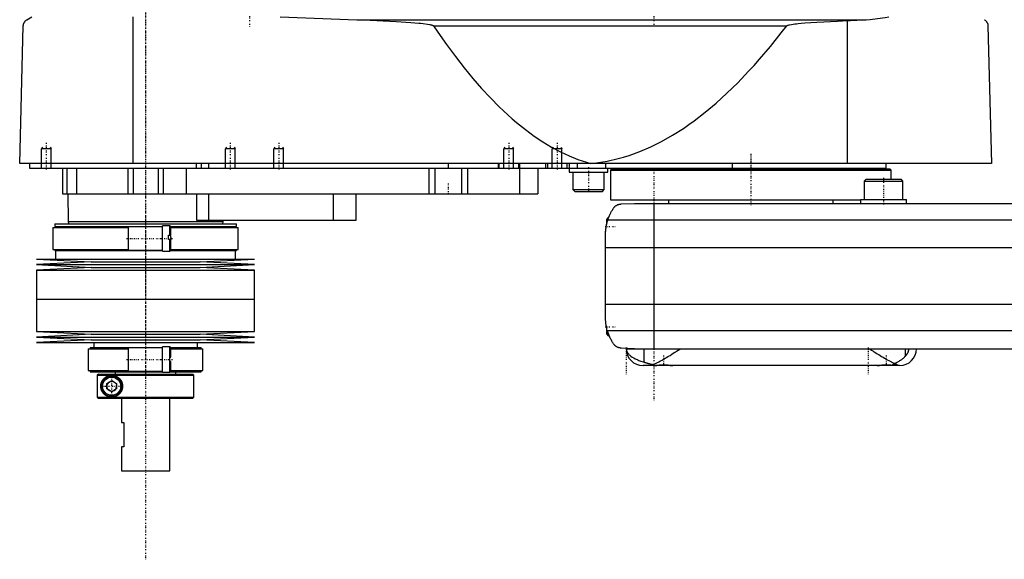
# Model space of a CAD drawing. Extents: x -502 to 174, y -147 to 655.
# Tile 1 of 4: x -502 to -95, y -147 to 76. Entities that reach past the tile are written whole.
import ezdxf

# ---------------------------------------------------------------- set-up
doc = ezdxf.new("R2010")
doc.units = 0
doc.linetypes.add('CENTER', pattern=[1.5, 0.45, -0.5, 0.05, -0.5])
for name, color, linetype in [('AM_0', 7, 'CONTINUOUS'), ('AM_10', 7, 'CONTINUOUS'), ('AM_7', 7, 'CENTER')]:
    doc.layers.add(name, color=color, linetype=linetype)

msp = doc.modelspace()

# ---------------------------------------------------------------- linework, layer by layer
at = {"layer": 'AM_0', "color": 7, "linetype": 'CONTINUOUS'}
for p, q in [((-502, 16.5), (-500.5, 73.35)), ((-499, 75.85), (-497, 77.05)), ((-455.15, 16.5), (-455.15, 77.05)), ((-394.4, 77.05), (-362.76, 75.85)), ((-362.76, 75.85), (-152.3, 75.85)), ((-331.04, 73.35), (-185.14, 73.35)), ((-160, 16.5), (-160, 75.49)), ((-102, 73.35), (-100.5, 16.5)), ((-100.5, 16.5), (-502, 16.5)), ((-498, 16.5), (-498, 14.5)), ((-429.15, 16.5), (-429.15, 14.5)), ((-427, 16.5), (-427, 14.5)), ((-424, 16.5), (-424, 14.5)), ((-325, 16.5), (-325, 14.5)), ((-304.35, 16.5), (-304.35, 14.5)), ((-304, 16.5), (-304, 14.5)), ((-296, 16.5), (-296, 14.5)), ((-295.5, 16.5), (-295.5, 14.5)), ((-284.75, 16.5), (-284.75, 14.5)), ((-284, 16.5), (-284, 14.5)), ((-276, 16.5), (-276, 14.5)), ((-275, 16.5), (-275, 12.9)), ((-271.73, 16.5), (-271.73, 14.5)), ((-260.01, 16.5), (-260.01, 14.5)), ((-207.66, 16.5), (-207.66, 14.5)), ((-144, 14.5), (-144, 16.5)), ((-498, 14.5), (-144, 14.5)), ((-489, 14.5), (-489.01, 14.51)), ((-484.3, 14.5), (-484.3, 4)), ((-482.5, 14.5), (-482.5, 4)), ((-478.5, 14.5), (-478.5, 4)), ((-457.3, 14.5), (-457.3, 4)), ((-455.19, 14.5), (-455.19, 4)), ((-444.81, 14.5), (-444.81, 4)), ((-442.7, 14.5), (-442.7, 4)), ((-433.21, 14.5), (-433.21, 4)), ((-333, 14.5), (-333, 4)), ((-330.52, 14.5), (-330.52, 4)), ((-319.48, 14.5), (-319.48, 4)), ((-317, 14.5), (-317, 4)), ((-295.51, 14.5), (-295.51, 4)), ((-288, 14.5), (-288, 4)), ((-275, 12.9), (-259, 12.9)), ((-273.5, 12.9), (-273.5, 5.7)), ((-260.5, 5.7), (-260.5, 12.9)), ((-259, 12.9), (-259, 14.5)), ((-257.5, 14.2), (-258, 13.7)), ((-258, 13.7), (-258, 1.5)), ((-258, 13.7), (-142, 13.7)), ((-257.5, 14.2), (-142.5, 14.2)), ((-234.25, 14.5), (-234.25, 14.2)), ((-165.75, 14.2), (-165.75, 14.5)), ((-142, 13.7), (-142.5, 14.2)), ((-142, 10), (-142, 13.7)), ((-152.32, 10), (-153.12, 9.2)), ((-153.12, 9.2), (-153.12, 1.6)), ((-153.12, 9.2), (-137.12, 9.2)), ((-152.32, 10), (-137.92, 10)), ((-137.12, 9.2), (-137.92, 10)), ((-137.12, 1.6), (-137.12, 9.2)), ((-273.5, 5.7), (-272.7, 4.9)), ((-273.5, 5.7), (-260.5, 5.7)), ((-272.7, 4.9), (-261.3, 4.9)), ((-261.3, 4.9), (-260.5, 5.7)), ((-484.3, 4), (-288, 4)), ((-482.18, 4), (-482, -7.5)), ((-429, 4), (-429, -7)), ((-424, 4), (-424, -7)), ((-372.56, 4), (-372.56, -7)), ((-363, -7), (-363, 4)), ((-258, 1.5), (-154.62, 1.5)), ((-253.58, -0.25), (-248, 0)), ((-248, 0), (58, 0)), ((-234, 1.5), (-234, 0)), ((-166, 0), (-166, 1.5)), ((-154.62, 1.6), (-154.62, 0)), ((-154.62, 1.6), (-135.62, 1.6)), ((-135.62, 0), (-135.62, 1.6)), ((-240, 0), (-240, -60)), ((-482, -7.5), (-481.9, -8.5)), ((-482, -7.5), (-418, -7.5)), ((-429, -7), (-363, -7)), ((-418.1, -8.5), (-418, -7.5)), ((-418, -7.5), (-417.99, -7)), ((-259, -6), (-259.5, -6.5)), ((-259.5, -8.59), (-259.5, -6.5)), ((-259.01, -6.81), (69.01, -6.81)), ((-258.72, -6), (-259, -6)), ((-259, -6.79), (-259, -6)), ((-488.32, -10), (-488.32, -19)), ((-488.32, -10), (-457, -10)), ((-487.52, -8.5), (-487.52, -9.5)), ((-487.52, -8.5), (-412.48, -8.5)), ((-487.52, -9.5), (-443, -9.5)), ((-487.18, -9.5), (-487.18, -10)), ((-443, -9.65), (-457, -9.65)), ((-457, -19.35), (-457, -9.65)), ((-440, -9.25), (-443, -9.25)), ((-443, -19.75), (-443, -9.25)), ((-440, -13.1), (-440, -9.25)), ((-439.56, -9.5), (-412.48, -9.5)), ((-439.5, -13.1), (-439.5, -9.75)), ((-439.5, -10), (-411.68, -10)), ((-412.82, -10), (-412.82, -9.5)), ((-412.48, -9.5), (-412.48, -8.5)), ((-411.68, -19), (-411.68, -10)), ((-440.5, -13.1), (-439.5, -13.1)), ((-440.5, -14.9), (-440.5, -13.1)), ((-440.5, -13.16), (-440, -13.16)), ((-439.5, -14.9), (-440.5, -14.9)), ((-440, -19.75), (-440, -14.9)), ((-439.5, -19.25), (-439.5, -14.9)), ((-260, -46.97), (-260, -13.03)), ((-488.32, -19), (-457, -19)), ((-487.52, -19), (-487.52, -19.5)), ((-487.52, -19.5), (-443, -19.5)), ((-487.18, -19.5), (-487.18, -23)), ((-457, -19.35), (-443, -19.35)), ((-443, -19.75), (-440, -19.75)), ((-439.56, -19.5), (-412.48, -19.5)), ((-439.5, -19), (-411.68, -19)), ((-412.82, -23), (-412.82, -19.5)), ((-412.48, -19.5), (-412.48, -19)), ((-260, -18.16), (70, -18.16)), ((-495, -23), (-472.5, -24.15)), ((-495, -23), (-405, -23)), ((-472.5, -24.15), (-495, -25.3)), ((-472.5, -24.15), (-427.5, -24.15)), ((-427.5, -24.15), (-405, -23)), ((-405, -25.3), (-427.5, -24.15)), ((-495, -25.3), (-472.5, -26.45)), ((-495, -25.3), (-405, -25.3)), ((-472.5, -26.45), (-495, -27.6)), ((-495, -27.6), (-495, -39.5)), ((-495, -27.6), (-405, -27.6)), ((-472.5, -26.45), (-427.5, -26.45)), ((-427.5, -26.45), (-405, -25.3)), ((-405, -27.6), (-427.5, -26.45)), ((-405, -39.5), (-405, -27.6)), ((-495, -39.5), (-405, -39.5)), ((-495, -39.5), (-495, -52.9)), ((-495, -39.5), (-405, -39.5)), ((-405, -52.9), (-405, -39.5)), ((-260, -41.62), (70, -41.62)), ((-259.5, -54), (-259.5, -51.41)), ((-259.24, -52.43), (69.24, -52.43)), ((-495, -52.9), (-472.5, -54.05)), ((-495, -52.9), (-405, -52.9)), ((-472.5, -54.05), (-495, -55.2)), ((-495, -55.2), (-472.5, -56.35)), ((-495, -55.2), (-405, -55.2)), ((-472.5, -56.35), (-495, -57.5)), ((-472.5, -54.05), (-427.5, -54.05)), ((-472.5, -56.35), (-427.5, -56.35)), ((-427.5, -54.05), (-405, -52.9)), ((-405, -55.2), (-427.5, -54.05)), ((-427.5, -56.35), (-405, -55.2)), ((-405, -57.5), (-427.5, -56.35)), ((-259.5, -54), (-259, -54.5)), ((-259, -54.5), (-259, -53.21)), ((-259, -54.5), (-258.53, -54.5)), ((-495, -57.5), (-405, -57.5)), ((-473.7, -60), (-473.7, -69)), ((-473.7, -60), (-457, -60)), ((-472.9, -59.5), (-472.9, -60)), ((-472.9, -59.5), (-443, -59.5)), ((-471.4, -57.5), (-471.4, -59.5)), ((-443, -59.6), (-457, -59.6)), ((-457, -69.3), (-457, -59.6)), ((-440, -59.2), (-443, -59.2)), ((-443, -69.7), (-443, -59.2)), ((-440, -69.7), (-440, -59.2)), ((-439.54, -59.5), (-427.1, -59.5)), ((-439.5, -63.55), (-439.5, -59.7)), ((-439.5, -60), (-426.3, -60)), ((-428.6, -59.5), (-428.6, -57.5)), ((-427.1, -60), (-427.1, -59.5)), ((-426.3, -69), (-426.3, -60)), ((-248, -60), (-253.58, -59.75)), ((-251.5, -60), (58, -60)), ((-243.98, -65.57), (-243.98, -60)), ((-136.02, -63.01), (-136.02, -60)), ((-440, -63.55), (-439.5, -63.55)), ((-473.7, -69), (-457, -69)), ((-472.9, -69), (-472.9, -69.5)), ((-439.5, -65.35), (-440, -65.35)), ((-439.5, -69.2), (-439.5, -65.35)), ((-439.5, -69), (-426.3, -69)), ((-427.1, -69.5), (-427.1, -69)), ((-147.6, -67), (-244.5, -67)), ((-239.66, -66.94), (-239.6, -67)), ((-232.4, -67), (-232.39, -66.99)), ((-147.61, -66.99), (-147.6, -67)), ((-138.5, -67), (-147.6, -67)), ((-141.02, -66.6), (-140, -66.6)), ((-140.4, -67), (-140, -66.6)), ((-140, -66.6), (-140, -66.38)), ((-472.9, -69.5), (-442.99, -69.5)), ((-469.49, -70.5), (-469.99, -71)), ((-469.99, -71), (-430, -71)), ((-469.99, -71), (-469.99, -80)), ((-469.49, -70.5), (-430.5, -70.5)), ((-466, -74.35), (-464, -73.19)), ((-464, -73.19), (-462, -74.35)), ((-462.5, -69.5), (-462.5, -70.5)), ((-457, -69.3), (-443, -69.3)), ((-443, -69.7), (-440, -69.7)), ((-439.6, -69.5), (-427.1, -69.5)), ((-437.5, -70.5), (-437.5, -69.5)), ((-430, -71), (-430.5, -70.5)), ((-430, -80), (-430, -71)), ((-466, -76.65), (-466, -74.35)), ((-464, -77.81), (-466, -76.65)), ((-462, -76.65), (-464, -77.81)), ((-462, -74.35), (-462, -76.65)), ((-469.99, -80), (-430, -80)), ((-469.99, -80), (-469.49, -80.5)), ((-469.49, -80.5), (-430.5, -80.5)), ((-460, -80.5), (-460, -90.5)), ((-440, -110.5), (-440, -80.5)), ((-430.5, -80.5), (-430, -80)), ((-460, -90.5), (-459, -90.5)), ((-459, -90.5), (-459, -100.5)), ((-460, -100.5), (-460, -110.5)), ((-459, -100.5), (-460, -100.5)), ((-460, -110.5), (-440, -110.5))]:
    msp.add_line(p, q, dxfattribs=at)
for points in [[(-500.5, 73.35, 0), (-500.5, 73.35, 0), (-500.5, 73.36, 0), (-500.5, 73.37, 0), (-500.5, 73.38, 0), (-500.5, 73.38, 0), (-500.5, 73.39, 0), (-500.5, 73.4, 0), (-500.5, 73.43, 0), (-500.49, 73.48, 0), (-500.49, 73.51, 0), (-500.49, 73.53, 0), (-500.48, 73.58, 0), (-500.48, 73.63, 0), (-500.47, 73.68, 0), (-500.46, 73.73, 0), (-500.46, 73.78, 0), (-500.45, 73.8, 0), (-500.45, 73.82, 0), (-500.44, 73.86, 0), (-500.43, 73.9, 0), (-500.42, 73.94, 0), (-500.41, 73.98, 0), (-500.4, 74.02, 0), (-500.4, 74.04, 0), (-500.39, 74.05, 0), (-500.38, 74.09, 0), (-500.37, 74.12, 0), (-500.37, 74.14, 0), (-500.36, 74.16, 0), (-500.35, 74.19, 0), (-500.34, 74.22, 0), (-500.33, 74.24, 0), (-500.33, 74.26, 0), (-500.32, 74.29, 0), (-500.3, 74.32, 0), (-500.26, 74.43, 0), (-500.18, 74.59, 0), (-500.1, 74.75, 0), (-500.02, 74.88, 0), (-499.94, 75, 0), (-499.9, 75.06, 0), (-499.86, 75.11, 0), (-499.77, 75.22, 0), (-499.67, 75.32, 0), (-499.58, 75.41, 0), (-499.48, 75.51, 0), (-499.38, 75.59, 0), (-499.33, 75.63, 0), (-499.27, 75.67, 0), (-499.17, 75.75, 0), (-499.06, 75.82, 0), (-499, 75.85, 0)], [(-362.76, 75.85, 0), (-357.28, 75.66, 0), (-346.52, 75.14, 0), (-340.47, 74.74, 0), (-338.78, 74.6, 0), (-337.11, 74.45, 0), (-336.23, 74.36, 0), (-335.34, 74.26, 0), (-333.54, 74.02, 0), (-332.52, 73.85, 0), (-332.24, 73.79, 0), (-331.96, 73.73, 0), (-331.83, 73.69, 0), (-331.69, 73.65, 0), (-331.54, 73.61, 0), (-331.49, 73.59, 0), (-331.44, 73.57, 0), (-331.42, 73.57, 0), (-331.4, 73.56, 0), (-331.35, 73.54, 0), (-331.3, 73.52, 0), (-331.26, 73.5, 0), (-331.22, 73.48, 0), (-331.17, 73.45, 0), (-331.15, 73.44, 0), (-331.13, 73.43, 0), (-331.11, 73.41, 0), (-331.1, 73.41, 0), (-331.1, 73.4, 0), (-331.09, 73.4, 0), (-331.09, 73.4, 0), (-331.09, 73.39, 0), (-331.08, 73.39, 0), (-331.07, 73.38, 0), (-331.07, 73.38, 0), (-331.06, 73.37, 0), (-331.06, 73.37, 0), (-331.06, 73.37, 0), (-331.05, 73.36, 0), (-331.05, 73.35, 0), (-331.04, 73.35, 0)], [(-331.04, 73.35, 0), (-329.24, 70.69, 0), (-325.62, 65.55, 0), (-322.01, 60.66, 0), (-320.21, 58.31, 0), (-318.4, 56.02, 0), (-314.79, 51.62, 0), (-311.17, 47.47, 0), (-307.56, 43.57, 0), (-303.95, 39.92, 0), (-300.33, 36.51, 0), (-298.53, 34.9, 0), (-296.72, 33.35, 0), (-293.11, 30.44, 0), (-289.49, 27.78, 0), (-285.88, 25.36, 0), (-282.26, 23.19, 0), (-278.65, 21.27, 0), (-276.84, 20.41, 0), (-275.04, 19.6, 0), (-271.42, 18.17, 0), (-267.81, 17, 0), (-266, 16.5, 0)], [(-266, 16.5, 0), (-263.75, 16.74, 0), (-259.26, 17.45, 0), (-254.77, 18.47, 0), (-252.52, 19.09, 0), (-250.27, 19.79, 0), (-245.78, 21.42, 0), (-241.29, 23.35, 0), (-236.8, 25.59, 0), (-232.3, 28.14, 0), (-227.81, 30.99, 0), (-225.56, 32.53, 0), (-223.32, 34.15, 0), (-218.83, 37.61, 0), (-214.33, 41.38, 0), (-209.84, 45.46, 0), (-205.35, 49.84, 0), (-200.86, 54.53, 0), (-198.61, 56.99, 0), (-196.37, 59.53, 0), (-191.88, 64.83, 0), (-187.39, 70.43, 0), (-185.14, 73.35, 0)], [(-185.14, 73.35, 0), (-185.14, 73.35, 0), (-185.13, 73.36, 0), (-185.13, 73.36, 0), (-185.13, 73.36, 0), (-185.12, 73.37, 0), (-185.12, 73.37, 0), (-185.12, 73.37, 0), (-185.11, 73.38, 0), (-185.11, 73.38, 0), (-185.1, 73.39, 0), (-185.1, 73.39, 0), (-185.09, 73.39, 0), (-185.09, 73.39, 0), (-185.08, 73.4, 0), (-185.07, 73.41, 0), (-185.05, 73.42, 0), (-185.03, 73.43, 0), (-185, 73.45, 0), (-184.96, 73.47, 0), (-184.93, 73.48, 0), (-184.9, 73.5, 0), (-184.86, 73.51, 0), (-184.84, 73.52, 0), (-184.83, 73.52, 0), (-184.79, 73.54, 0), (-184.76, 73.55, 0), (-184.63, 73.59, 0), (-184.52, 73.62, 0), (-184.41, 73.65, 0), (-184.18, 73.71, 0), (-183.95, 73.76, 0), (-183.13, 73.91, 0), (-181.81, 74.09, 0), (-181.15, 74.17, 0), (-180.47, 74.24, 0), (-179.1, 74.38, 0), (-177.71, 74.5, 0), (-172.73, 74.85, 0), (-164.12, 75.31, 0), (-160, 75.49, 0)], [(-160, 75.49, 0), (-158.77, 75.5, 0), (-156.22, 75.59, 0), (-153.62, 75.75, 0), (-152.3, 75.85, 0)], [(-152.3, 75.85, 0), (-150.72, 75.99, 0), (-147.58, 76.34, 0), (-144.47, 76.79, 0), (-142.93, 77.05, 0)], [(-103.5, 75.85, 0), (-103.44, 75.82, 0), (-103.33, 75.75, 0), (-103.23, 75.67, 0), (-103.18, 75.63, 0), (-103.12, 75.59, 0), (-103.02, 75.51, 0), (-102.93, 75.42, 0), (-102.83, 75.32, 0), (-102.74, 75.22, 0), (-102.65, 75.12, 0), (-102.61, 75.06, 0), (-102.57, 75.01, 0), (-102.48, 74.89, 0), (-102.4, 74.76, 0), (-102.32, 74.61, 0), (-102.25, 74.44, 0), (-102.2, 74.34, 0), (-102.19, 74.31, 0), (-102.18, 74.27, 0), (-102.17, 74.26, 0), (-102.17, 74.24, 0), (-102.16, 74.21, 0), (-102.14, 74.17, 0), (-102.14, 74.16, 0), (-102.13, 74.14, 0), (-102.12, 74.11, 0), (-102.11, 74.07, 0), (-102.11, 74.05, 0), (-102.1, 74.03, 0), (-102.09, 74, 0), (-102.08, 73.96, 0), (-102.07, 73.92, 0), (-102.06, 73.88, 0), (-102.06, 73.84, 0), (-102.05, 73.81, 0), (-102.05, 73.79, 0), (-102.04, 73.74, 0), (-102.03, 73.7, 0), (-102.02, 73.65, 0), (-102.02, 73.59, 0), (-102.01, 73.54, 0), (-102.01, 73.52, 0), (-102.01, 73.51, 0), (-102.01, 73.5, 0), (-102.01, 73.49, 0), (-102.01, 73.49, 0), (-102.01, 73.48, 0), (-102.01, 73.47, 0), (-102.01, 73.47, 0), (-102.01, 73.46, 0), (-102, 73.45, 0), (-102, 73.44, 0), (-102, 73.43, 0), (-102, 73.43, 0), (-102, 73.42, 0), (-102, 73.41, 0), (-102, 73.4, 0), (-102, 73.39, 0), (-102, 73.38, 0), (-102, 73.38, 0), (-102, 73.37, 0), (-102, 73.36, 0), (-102, 73.35, 0), (-102, 73.35, 0)], [(-259.01, -6.81, 0), (-258.95, -6.65, 0), (-258.84, -6.32, 0), (-258.72, -5.99, 0), (-258.66, -5.83, 0), (-258.59, -5.66, 0), (-258.46, -5.34, 0), (-258.33, -5.03, 0), (-258.19, -4.72, 0), (-258.05, -4.42, 0), (-257.91, -4.12, 0), (-257.83, -3.97, 0), (-257.76, -3.83, 0), (-257.61, -3.55, 0), (-257.46, -3.27, 0), (-257.3, -3, 0), (-257.15, -2.74, 0), (-257, -2.49, 0), (-256.92, -2.37, 0), (-256.85, -2.25, 0), (-256.7, -2.02, 0), (-256.55, -1.8, 0), (-256.48, -1.69, 0)], [(-256.48, -1.69, 0), (-256.4, -1.61, 0), (-256.26, -1.45, 0), (-256.11, -1.31, 0), (-256.03, -1.24, 0), (-255.95, -1.17, 0), (-255.8, -1.05, 0), (-255.64, -0.94, 0), (-255.49, -0.84, 0), (-255.33, -0.75, 0), (-255.18, -0.67, 0), (-255.1, -0.63, 0), (-255.02, -0.59, 0), (-254.87, -0.53, 0), (-254.72, -0.48, 0), (-254.57, -0.42, 0), (-254.47, -0.4, 0), (-254.44, -0.39, 0), (-254.42, -0.38, 0), (-254.4, -0.38, 0), (-254.39, -0.37, 0), (-254.36, -0.37, 0), (-254.33, -0.36, 0), (-254.3, -0.35, 0), (-254.28, -0.35, 0), (-254.25, -0.34, 0), (-254.23, -0.34, 0), (-254.22, -0.33, 0), (-254.19, -0.33, 0), (-254.16, -0.32, 0), (-254.14, -0.32, 0), (-254.13, -0.32, 0), (-254.1, -0.31, 0), (-254.07, -0.31, 0), (-254.05, -0.3, 0), (-254.04, -0.3, 0), (-254.01, -0.3, 0), (-253.98, -0.29, 0), (-253.95, -0.29, 0), (-253.92, -0.28, 0), (-253.88, -0.28, 0), (-253.87, -0.28, 0), (-253.85, -0.28, 0), (-253.82, -0.27, 0), (-253.79, -0.27, 0), (-253.76, -0.27, 0), (-253.73, -0.26, 0), (-253.69, -0.26, 0), (-253.68, -0.26, 0), (-253.66, -0.26, 0), (-253.63, -0.26, 0), (-253.6, -0.25, 0), (-253.58, -0.25, 0)], [(-260, -13.03, 0), (-260, -12.86, 0), (-259.99, -12.52, 0), (-259.98, -12.18, 0), (-259.97, -12.01, 0), (-259.96, -11.84, 0), (-259.94, -11.5, 0), (-259.91, -11.15, 0), (-259.88, -10.81, 0), (-259.83, -10.46, 0), (-259.79, -10.12, 0), (-259.76, -9.94, 0), (-259.73, -9.77, 0), (-259.67, -9.42, 0), (-259.6, -9.07, 0), (-259.53, -8.72, 0), (-259.45, -8.37, 0), (-259.36, -8.03, 0), (-259.32, -7.85, 0), (-259.27, -7.68, 0), (-259.17, -7.33, 0), (-259.06, -6.99, 0), (-259.01, -6.81, 0)], [(-258.72, -6, 0), (-258.7, -5.95, 0), (-258.66, -5.85, 0), (-258.63, -5.75, 0), (-258.61, -5.71, 0), (-258.59, -5.66, 0), (-258.56, -5.58, 0), (-258.53, -5.49, 0), (-258.49, -5.42, 0), (-258.47, -5.35, 0), (-258.44, -5.29, 0), (-258.43, -5.26, 0), (-258.42, -5.23, 0), (-258.39, -5.18, 0), (-258.37, -5.13, 0), (-258.36, -5.09, 0), (-258.34, -5.06, 0), (-258.33, -5.04, 0), (-258.33, -5.03, 0), (-258.32, -5.02, 0), (-258.32, -5.01, 0), (-258.32, -5, 0), (-258.32, -5, 0)], [(-260, -13.03, 0), (-260, -12.94, 0), (-260, -12.76, 0), (-259.99, -12.57, 0), (-259.99, -12.47, 0), (-259.99, -12.36, 0), (-259.98, -12.14, 0), (-259.97, -11.91, 0), (-259.95, -11.67, 0), (-259.93, -11.42, 0), (-259.91, -11.15, 0), (-259.9, -11.02, 0), (-259.88, -10.89, 0), (-259.85, -10.62, 0), (-259.82, -10.34, 0), (-259.78, -10.07, 0), (-259.74, -9.8, 0), (-259.69, -9.53, 0), (-259.67, -9.4, 0), (-259.64, -9.26, 0), (-259.59, -8.99, 0), (-259.53, -8.72, 0), (-259.5, -8.59, 0)], [(-440, -13.16, 0), (-440, -13.16, 0), (-440, -13.16, 0), (-439.99, -13.16, 0), (-439.99, -13.16, 0), (-439.99, -13.16, 0), (-439.99, -13.16, 0), (-439.98, -13.16, 0), (-439.98, -13.16, 0), (-439.98, -13.16, 0), (-439.98, -13.16, 0), (-439.97, -13.16, 0), (-439.97, -13.16, 0), (-439.97, -13.16, 0), (-439.97, -13.16, 0), (-439.96, -13.16, 0), (-439.96, -13.16, 0), (-439.96, -13.16, 0), (-439.96, -13.16, 0), (-439.96, -13.16, 0), (-439.95, -13.16, 0), (-439.95, -13.17, 0), (-439.95, -13.17, 0), (-439.95, -13.17, 0), (-439.95, -13.17, 0), (-439.94, -13.17, 0), (-439.94, -13.17, 0), (-439.94, -13.17, 0), (-439.94, -13.17, 0), (-439.93, -13.17, 0), (-439.93, -13.17, 0), (-439.93, -13.18, 0), (-439.93, -13.18, 0), (-439.93, -13.18, 0), (-439.93, -13.18, 0), (-439.92, -13.18, 0), (-439.92, -13.18, 0), (-439.92, -13.18, 0), (-439.92, -13.18, 0), (-439.91, -13.19, 0), (-439.91, -13.19, 0), (-439.91, -13.19, 0), (-439.91, -13.19, 0), (-439.91, -13.19, 0), (-439.9, -13.19, 0), (-439.9, -13.19, 0), (-439.9, -13.2, 0), (-439.9, -13.2, 0), (-439.9, -13.2, 0), (-439.9, -13.2, 0), (-439.89, -13.2, 0), (-439.89, -13.21, 0), (-439.87, -13.22, 0), (-439.87, -13.23, 0), (-439.86, -13.23, 0), (-439.85, -13.25, 0), (-439.84, -13.26, 0), (-439.83, -13.28, 0), (-439.82, -13.29, 0), (-439.81, -13.3, 0), (-439.81, -13.31, 0), (-439.8, -13.32, 0), (-439.8, -13.34, 0), (-439.79, -13.35, 0), (-439.78, -13.36, 0), (-439.78, -13.37, 0), (-439.77, -13.38, 0), (-439.77, -13.4, 0), (-439.76, -13.41, 0), (-439.76, -13.42, 0), (-439.76, -13.43, 0), (-439.75, -13.45, 0), (-439.73, -13.5, 0), (-439.71, -13.6, 0), (-439.68, -13.7, 0), (-439.67, -13.81, 0), (-439.65, -13.91, 0), (-439.65, -13.97, 0), (-439.64, -14.02, 0), (-439.63, -14.13, 0), (-439.63, -14.23, 0), (-439.62, -14.34, 0), (-439.62, -14.44, 0), (-439.62, -14.54, 0), (-439.62, -14.59, 0), (-439.62, -14.64, 0), (-439.63, -14.74, 0), (-439.63, -14.85, 0), (-439.63, -14.9, 0)], [(-259.5, -51.41, 0), (-259.53, -51.27, 0), (-259.59, -50.98, 0), (-259.65, -50.69, 0), (-259.68, -50.54, 0), (-259.7, -50.4, 0), (-259.75, -50.1, 0), (-259.8, -49.81, 0), (-259.84, -49.51, 0), (-259.87, -49.23, 0), (-259.9, -48.95, 0), (-259.91, -48.81, 0), (-259.93, -48.68, 0), (-259.95, -48.43, 0), (-259.96, -48.18, 0), (-259.98, -47.96, 0), (-259.98, -47.75, 0), (-259.99, -47.55, 0), (-259.99, -47.46, 0), (-260, -47.37, 0), (-260, -47.19, 0), (-260, -47.04, 0), (-260, -46.97, 0)], [(-259.5, -51.41, 0), (-259.53, -51.27, 0), (-259.59, -50.98, 0), (-259.65, -50.69, 0), (-259.68, -50.54, 0), (-259.7, -50.4, 0), (-259.75, -50.1, 0), (-259.8, -49.81, 0), (-259.84, -49.51, 0), (-259.87, -49.23, 0), (-259.9, -48.95, 0), (-259.91, -48.81, 0), (-259.93, -48.68, 0), (-259.95, -48.43, 0), (-259.96, -48.18, 0), (-259.98, -47.96, 0), (-259.98, -47.75, 0), (-259.99, -47.55, 0), (-259.99, -47.46, 0), (-260, -47.37, 0), (-260, -47.19, 0), (-260, -47.04, 0), (-260, -46.97, 0)], [(-256.48, -58.31, 0), (-256.55, -58.19, 0), (-256.72, -57.95, 0), (-256.88, -57.69, 0), (-256.97, -57.56, 0), (-257.05, -57.42, 0), (-257.22, -57.14, 0), (-257.39, -56.85, 0), (-257.56, -56.55, 0), (-257.72, -56.24, 0), (-257.89, -55.91, 0), (-257.97, -55.75, 0), (-258.05, -55.58, 0), (-258.21, -55.24, 0), (-258.37, -54.88, 0), (-258.52, -54.53, 0), (-258.66, -54.16, 0), (-258.8, -53.78, 0), (-258.87, -53.6, 0), (-258.94, -53.4, 0), (-259.06, -53.02, 0), (-259.18, -52.62, 0), (-259.24, -52.43, 0)], [(-258.09, -55.5, 0), (-258.09, -55.5, 0), (-258.09, -55.49, 0), (-258.1, -55.48, 0), (-258.1, -55.47, 0), (-258.11, -55.46, 0), (-258.12, -55.44, 0), (-258.13, -55.4, 0), (-258.15, -55.37, 0), (-258.17, -55.32, 0), (-258.2, -55.27, 0), (-258.21, -55.24, 0), (-258.22, -55.21, 0), (-258.25, -55.15, 0), (-258.28, -55.08, 0), (-258.31, -55, 0), (-258.35, -54.92, 0), (-258.39, -54.84, 0), (-258.41, -54.79, 0), (-258.43, -54.75, 0), (-258.47, -54.65, 0), (-258.51, -54.55, 0), (-258.53, -54.5, 0)], [(-253.58, -59.75, 0), (-253.6, -59.75, 0), (-253.63, -59.74, 0), (-253.67, -59.74, 0), (-253.68, -59.74, 0), (-253.7, -59.74, 0), (-253.73, -59.74, 0), (-253.76, -59.73, 0), (-253.8, -59.73, 0), (-253.83, -59.73, 0), (-253.86, -59.72, 0), (-253.88, -59.72, 0), (-253.9, -59.72, 0), (-253.93, -59.71, 0), (-253.96, -59.71, 0), (-253.99, -59.71, 0), (-254.02, -59.7, 0), (-254.06, -59.7, 0), (-254.07, -59.69, 0), (-254.09, -59.69, 0), (-254.12, -59.68, 0), (-254.15, -59.68, 0), (-254.16, -59.68, 0), (-254.18, -59.67, 0), (-254.21, -59.67, 0), (-254.24, -59.66, 0), (-254.25, -59.66, 0), (-254.27, -59.65, 0), (-254.3, -59.65, 0), (-254.32, -59.64, 0), (-254.35, -59.63, 0), (-254.38, -59.63, 0), (-254.41, -59.62, 0), (-254.42, -59.62, 0), (-254.44, -59.61, 0), (-254.47, -59.6, 0), (-254.49, -59.6, 0), (-254.59, -59.57, 0), (-254.74, -59.52, 0), (-254.9, -59.46, 0), (-255.05, -59.39, 0), (-255.13, -59.36, 0), (-255.21, -59.32, 0), (-255.37, -59.23, 0), (-255.53, -59.14, 0), (-255.69, -59.03, 0), (-255.84, -58.92, 0), (-256, -58.79, 0), (-256.07, -58.73, 0), (-256.14, -58.66, 0), (-256.28, -58.53, 0), (-256.41, -58.38, 0), (-256.48, -58.31, 0)], [(-251.44, -60, 0), (-251.44, -60, 0), (-251.44, -60, 0), (-251.44, -60.01, 0), (-251.44, -60.01, 0), (-251.44, -60.01, 0), (-251.44, -60.01, 0), (-251.44, -60.01, 0), (-251.44, -60.01, 0), (-251.44, -60.02, 0), (-251.44, -60.02, 0), (-251.44, -60.02, 0), (-251.44, -60.02, 0), (-251.44, -60.02, 0), (-251.44, -60.02, 0), (-251.44, -60.03, 0), (-251.44, -60.03, 0), (-251.44, -60.03, 0), (-251.44, -60.03, 0), (-251.44, -60.03, 0), (-251.44, -60.03, 0), (-251.44, -60.04, 0), (-251.44, -60.04, 0), (-251.44, -60.04, 0), (-251.44, -60.04, 0), (-251.44, -60.04, 0), (-251.44, -60.04, 0), (-251.44, -60.04, 0), (-251.44, -60.04, 0), (-251.44, -60.05, 0), (-251.44, -60.05, 0), (-251.44, -60.05, 0), (-251.44, -60.05, 0), (-251.44, -60.05, 0), (-251.44, -60.05, 0), (-251.44, -60.06, 0), (-251.44, -60.06, 0), (-251.44, -60.06, 0), (-251.44, -60.08, 0), (-251.44, -60.09, 0), (-251.44, -60.1, 0), (-251.44, -60.1, 0), (-251.44, -60.11, 0), (-251.44, -60.12, 0), (-251.44, -60.13, 0), (-251.44, -60.13, 0), (-251.44, -60.14, 0), (-251.44, -60.15, 0), (-251.44, -60.16, 0), (-251.44, -60.16, 0), (-251.44, -60.17, 0), (-251.44, -60.18, 0), (-251.44, -60.18, 0), (-251.43, -60.19, 0), (-251.43, -60.19, 0), (-251.43, -60.2, 0), (-251.43, -60.2, 0), (-251.43, -60.21, 0), (-251.43, -60.21, 0), (-251.43, -60.22, 0), (-251.43, -60.24, 0), (-251.43, -60.28, 0), (-251.42, -60.32, 0), (-251.42, -60.36, 0), (-251.41, -60.39, 0), (-251.41, -60.41, 0), (-251.41, -60.43, 0), (-251.4, -60.46, 0), (-251.39, -60.5, 0), (-251.36, -60.63, 0), (-251.33, -60.74, 0), (-251.3, -60.86, 0), (-251.21, -61.09, 0), (-251.08, -61.35, 0), (-250.9, -61.65, 0), (-250.67, -61.97, 0), (-250.36, -62.32, 0), (-250.17, -62.51, 0), (-249.97, -62.7, 0), (-249.49, -63.08, 0), (-248.95, -63.46, 0), (-248.35, -63.82, 0), (-247.69, -64.17, 0), (-246.97, -64.51, 0), (-246.59, -64.67, 0), (-246.19, -64.83, 0), (-245.35, -65.14, 0), (-244.45, -65.43, 0), (-243.98, -65.57, 0)], [(-240.54, -66.54, 0), (-240.25, -66.44, 0), (-239.69, -66.22, 0), (-239.11, -65.96, 0), (-238.82, -65.83, 0), (-238.52, -65.69, 0), (-237.91, -65.38, 0), (-237.29, -65.06, 0), (-236.65, -64.71, 0), (-236, -64.34, 0), (-235.35, -63.96, 0), (-235.01, -63.77, 0), (-234.68, -63.57, 0), (-234.01, -63.16, 0), (-233.33, -62.75, 0), (-232.66, -62.33, 0), (-231.98, -61.9, 0), (-231.31, -61.47, 0), (-230.97, -61.26, 0), (-230.64, -61.05, 0), (-229.97, -60.62, 0), (-229.32, -60.21, 0), (-229, -60, 0)], [(-151, -60, 0), (-150.71, -60.18, 0), (-150.13, -60.56, 0), (-149.55, -60.93, 0), (-149.25, -61.12, 0), (-148.95, -61.31, 0), (-148.35, -61.69, 0), (-147.75, -62.07, 0), (-147.15, -62.45, 0), (-146.55, -62.82, 0), (-145.95, -63.19, 0), (-145.65, -63.37, 0), (-145.35, -63.55, 0), (-144.76, -63.9, 0), (-144.17, -64.24, 0), (-143.59, -64.57, 0), (-143.02, -64.89, 0), (-142.46, -65.19, 0), (-142.18, -65.33, 0), (-141.91, -65.47, 0), (-141.37, -65.74, 0), (-140.84, -65.98, 0), (-140.59, -66.1, 0)], [(-136.02, -63.01, 0), (-135.97, -62.95, 0), (-135.87, -62.84, 0), (-135.77, -62.72, 0), (-135.71, -62.66, 0), (-135.66, -62.6, 0), (-135.56, -62.46, 0), (-135.46, -62.33, 0), (-135.36, -62.18, 0), (-135.27, -62.04, 0), (-135.18, -61.88, 0), (-135.13, -61.8, 0), (-135.09, -61.72, 0), (-135.01, -61.56, 0), (-134.94, -61.39, 0), (-134.9, -61.28, 0), (-134.89, -61.25, 0), (-134.87, -61.22, 0), (-134.87, -61.2, 0), (-134.86, -61.19, 0), (-134.85, -61.16, 0), (-134.84, -61.12, 0), (-134.83, -61.09, 0), (-134.82, -61.06, 0), (-134.81, -61.02, 0), (-134.81, -61.01, 0), (-134.8, -60.99, 0), (-134.79, -60.96, 0), (-134.78, -60.92, 0), (-134.77, -60.89, 0), (-134.76, -60.85, 0), (-134.76, -60.82, 0), (-134.75, -60.8, 0), (-134.75, -60.78, 0), (-134.74, -60.75, 0), (-134.73, -60.71, 0), (-134.73, -60.69, 0), (-134.72, -60.68, 0), (-134.72, -60.64, 0), (-134.71, -60.6, 0), (-134.71, -60.58, 0), (-134.7, -60.56, 0), (-134.7, -60.53, 0), (-134.69, -60.49, 0), (-134.69, -60.45, 0), (-134.68, -60.41, 0), (-134.68, -60.37, 0), (-134.68, -60.35, 0), (-134.67, -60.34, 0), (-134.67, -60.3, 0), (-134.67, -60.26, 0), (-134.67, -60.22, 0), (-134.66, -60.18, 0), (-134.66, -60.14, 0), (-134.66, -60.12, 0), (-134.66, -60.1, 0), (-134.66, -60.06, 0), (-134.66, -60.02, 0), (-134.66, -60, 0)], [(-140.59, -66.1, 0), (-140.43, -66.03, 0), (-140.11, -65.89, 0), (-139.8, -65.75, 0), (-139.65, -65.68, 0), (-139.5, -65.6, 0), (-139.21, -65.44, 0), (-138.92, -65.28, 0), (-138.64, -65.12, 0), (-138.37, -64.95, 0), (-138.11, -64.78, 0), (-137.98, -64.69, 0), (-137.86, -64.6, 0), (-137.61, -64.42, 0), (-137.37, -64.24, 0), (-137.14, -64.05, 0), (-136.92, -63.86, 0), (-136.71, -63.68, 0), (-136.6, -63.58, 0), (-136.5, -63.49, 0), (-136.3, -63.29, 0), (-136.11, -63.1, 0), (-136.02, -63.01, 0)], [(-243.98, -65.57, 0), (-243.9, -65.6, 0), (-243.75, -65.64, 0), (-243.59, -65.69, 0), (-243.51, -65.71, 0), (-243.43, -65.74, 0), (-243.26, -65.79, 0), (-243.08, -65.84, 0), (-242.91, -65.9, 0), (-242.72, -65.95, 0), (-242.54, -66.01, 0), (-242.44, -66.04, 0), (-242.34, -66.07, 0), (-242.15, -66.12, 0), (-241.95, -66.18, 0), (-241.74, -66.24, 0), (-241.53, -66.3, 0), (-241.32, -66.35, 0), (-241.21, -66.38, 0), (-241.1, -66.41, 0), (-240.88, -66.46, 0), (-240.65, -66.52, 0), (-240.54, -66.54, 0)], [(-240.54, -66.54, 0), (-240.51, -66.56, 0), (-240.44, -66.6, 0), (-240.38, -66.63, 0), (-240.34, -66.65, 0), (-240.31, -66.66, 0), (-240.24, -66.69, 0), (-240.18, -66.72, 0), (-240.11, -66.75, 0), (-240.04, -66.78, 0), (-239.97, -66.8, 0), (-239.94, -66.81, 0), (-239.91, -66.82, 0), (-239.84, -66.84, 0), (-239.77, -66.87, 0), (-239.7, -66.88, 0), (-239.64, -66.9, 0), (-239.57, -66.92, 0), (-239.53, -66.92, 0), (-239.5, -66.93, 0), (-239.43, -66.95, 0), (-239.36, -66.96, 0), (-239.33, -66.96, 0)], [(-240.3, -66.96, 0), (-240.3, -66.96, 0), (-240.29, -66.95, 0), (-240.28, -66.95, 0), (-240.27, -66.95, 0), (-240.26, -66.94, 0), (-240.24, -66.94, 0), (-240.21, -66.94, 0), (-240.17, -66.94, 0), (-240.13, -66.93, 0), (-240.08, -66.93, 0), (-240.05, -66.93, 0), (-240.02, -66.93, 0), (-239.96, -66.93, 0), (-239.89, -66.94, 0), (-239.82, -66.94, 0), (-239.74, -66.94, 0), (-239.66, -66.94, 0), (-239.62, -66.95, 0), (-239.57, -66.95, 0), (-239.48, -66.95, 0), (-239.38, -66.96, 0), (-239.33, -66.96, 0)], [(-240.03, -67, 0), (-240.04, -67, 0), (-240.07, -67, 0), (-240.1, -67, 0), (-240.11, -67, 0), (-240.12, -67, 0), (-240.15, -67, 0), (-240.17, -66.99, 0), (-240.19, -66.99, 0), (-240.21, -66.99, 0), (-240.22, -66.99, 0), (-240.23, -66.99, 0), (-240.24, -66.99, 0), (-240.25, -66.98, 0), (-240.26, -66.98, 0), (-240.27, -66.98, 0), (-240.28, -66.97, 0), (-240.29, -66.97, 0), (-240.29, -66.97, 0), (-240.29, -66.97, 0), (-240.3, -66.97, 0), (-240.3, -66.96, 0), (-240.3, -66.96, 0)], [(-239.33, -66.96, 0), (-239.3, -66.96, 0), (-239.25, -66.95, 0), (-239.2, -66.95, 0), (-239.17, -66.94, 0), (-239.15, -66.94, 0), (-239.1, -66.93, 0), (-239.04, -66.92, 0), (-238.99, -66.91, 0), (-238.93, -66.91, 0), (-238.88, -66.9, 0), (-238.85, -66.89, 0), (-238.82, -66.89, 0), (-238.76, -66.88, 0), (-238.7, -66.87, 0), (-238.64, -66.86, 0), (-238.58, -66.85, 0), (-238.51, -66.84, 0), (-238.48, -66.84, 0), (-238.45, -66.83, 0), (-238.39, -66.82, 0), (-238.32, -66.81, 0), (-238.29, -66.8, 0), (-238.25, -66.8, 0), (-238.18, -66.79, 0), (-238.12, -66.78, 0), (-238.08, -66.77, 0), (-238.05, -66.77, 0), (-237.97, -66.76, 0), (-237.9, -66.75, 0), (-237.83, -66.74, 0), (-237.76, -66.73, 0), (-237.69, -66.72, 0), (-237.65, -66.72, 0), (-237.61, -66.71, 0), (-237.54, -66.7, 0), (-237.46, -66.7, 0), (-237.39, -66.69, 0), (-237.31, -66.68, 0), (-237.24, -66.67, 0), (-237.2, -66.67, 0), (-237.16, -66.66, 0), (-237.08, -66.66, 0), (-237, -66.65, 0), (-236.93, -66.65, 0), (-236.85, -66.64, 0), (-236.77, -66.64, 0), (-236.73, -66.63, 0), (-236.69, -66.63, 0), (-236.62, -66.63, 0), (-236.54, -66.62, 0), (-236.46, -66.62, 0), (-236.38, -66.62, 0), (-236.31, -66.62, 0), (-236.27, -66.61, 0), (-236.23, -66.61, 0), (-236.15, -66.61, 0), (-236.08, -66.61, 0), (-236, -66.61, 0), (-235.92, -66.61, 0), (-235.85, -66.61, 0), (-235.81, -66.61, 0), (-235.77, -66.61, 0), (-235.69, -66.62, 0), (-235.62, -66.62, 0), (-235.58, -66.62, 0), (-235.54, -66.62, 0), (-235.46, -66.62, 0), (-235.38, -66.63, 0), (-235.34, -66.63, 0), (-235.3, -66.63, 0), (-235.23, -66.64, 0), (-235.15, -66.64, 0), (-235.07, -66.65, 0), (-234.99, -66.65, 0), (-234.92, -66.66, 0), (-234.88, -66.66, 0), (-234.84, -66.66, 0), (-234.76, -66.67, 0), (-234.69, -66.68, 0), (-234.61, -66.69, 0), (-234.54, -66.7, 0), (-234.46, -66.7, 0), (-234.42, -66.71, 0), (-234.39, -66.71, 0), (-234.31, -66.72, 0), (-234.24, -66.73, 0), (-234.17, -66.74, 0), (-234.1, -66.75, 0), (-234.02, -66.76, 0), (-233.99, -66.76, 0), (-233.95, -66.77, 0), (-233.88, -66.78, 0), (-233.82, -66.79, 0), (-233.75, -66.8, 0), (-233.68, -66.81, 0), (-233.61, -66.82, 0), (-233.58, -66.83, 0), (-233.55, -66.83, 0), (-233.48, -66.84, 0), (-233.42, -66.85, 0), (-233.36, -66.86, 0), (-233.3, -66.87, 0), (-233.24, -66.88, 0), (-233.21, -66.88, 0), (-233.18, -66.89, 0), (-233.12, -66.9, 0), (-233.06, -66.91, 0), (-233.04, -66.91, 0), (-233.01, -66.91, 0), (-232.96, -66.92, 0), (-232.9, -66.93, 0), (-232.88, -66.93, 0), (-232.85, -66.94, 0), (-232.8, -66.95, 0), (-232.75, -66.95, 0), (-232.7, -66.96, 0), (-232.65, -66.97, 0), (-232.6, -66.97, 0), (-232.58, -66.97, 0), (-232.55, -66.98, 0), (-232.51, -66.98, 0), (-232.46, -66.99, 0), (-232.42, -66.99, 0), (-232.37, -66.99, 0), (-232.33, -67, 0), (-232.31, -67, 0), (-232.29, -67, 0), (-232.25, -67, 0), (-232.21, -67, 0), (-232.19, -67, 0)], [(-147.81, -67, 0), (-147.79, -67, 0), (-147.76, -67, 0), (-147.73, -67, 0), (-147.71, -67, 0), (-147.7, -67, 0), (-147.66, -67, 0), (-147.63, -66.99, 0), (-147.59, -66.99, 0), (-147.56, -66.99, 0), (-147.52, -66.98, 0), (-147.5, -66.98, 0), (-147.48, -66.98, 0), (-147.44, -66.98, 0), (-147.41, -66.97, 0), (-147.37, -66.97, 0), (-147.33, -66.96, 0), (-147.29, -66.96, 0), (-147.27, -66.95, 0), (-147.25, -66.95, 0), (-147.2, -66.95, 0), (-147.16, -66.94, 0), (-147.14, -66.94, 0), (-147.12, -66.93, 0), (-147.08, -66.93, 0), (-147.03, -66.92, 0), (-147.01, -66.92, 0), (-146.99, -66.91, 0), (-146.94, -66.91, 0), (-146.9, -66.9, 0), (-146.85, -66.89, 0), (-146.8, -66.89, 0), (-146.76, -66.88, 0), (-146.73, -66.87, 0), (-146.71, -66.87, 0), (-146.66, -66.86, 0), (-146.61, -66.85, 0), (-146.56, -66.85, 0), (-146.5, -66.84, 0), (-146.45, -66.83, 0), (-146.42, -66.83, 0), (-146.4, -66.82, 0), (-146.34, -66.81, 0), (-146.29, -66.81, 0), (-146.24, -66.8, 0), (-146.18, -66.79, 0), (-146.12, -66.78, 0), (-146.1, -66.78, 0), (-146.07, -66.77, 0), (-146.01, -66.76, 0), (-145.95, -66.76, 0), (-145.89, -66.75, 0), (-145.84, -66.74, 0), (-145.78, -66.73, 0), (-145.75, -66.73, 0), (-145.72, -66.73, 0), (-145.66, -66.72, 0), (-145.6, -66.71, 0), (-145.54, -66.7, 0), (-145.47, -66.7, 0), (-145.41, -66.69, 0), (-145.38, -66.69, 0), (-145.35, -66.68, 0), (-145.29, -66.68, 0), (-145.23, -66.67, 0), (-145.2, -66.67, 0), (-145.16, -66.67, 0), (-145.1, -66.66, 0), (-145.04, -66.65, 0), (-145.01, -66.65, 0), (-144.98, -66.65, 0), (-144.91, -66.64, 0), (-144.85, -66.64, 0), (-144.79, -66.64, 0), (-144.72, -66.63, 0), (-144.66, -66.63, 0), (-144.63, -66.63, 0), (-144.6, -66.63, 0), (-144.53, -66.62, 0), (-144.47, -66.62, 0), (-144.41, -66.62, 0), (-144.34, -66.62, 0), (-144.28, -66.61, 0), (-144.25, -66.61, 0), (-144.22, -66.61, 0), (-144.15, -66.61, 0), (-144.09, -66.61, 0), (-144.03, -66.61, 0), (-143.97, -66.61, 0), (-143.91, -66.61, 0), (-143.87, -66.61, 0), (-143.84, -66.61, 0), (-143.78, -66.61, 0), (-143.72, -66.61, 0), (-143.65, -66.62, 0), (-143.59, -66.62, 0), (-143.53, -66.62, 0), (-143.5, -66.62, 0), (-143.47, -66.62, 0), (-143.4, -66.63, 0), (-143.34, -66.63, 0), (-143.27, -66.63, 0), (-143.21, -66.64, 0), (-143.15, -66.64, 0), (-143.12, -66.64, 0), (-143.08, -66.64, 0), (-143.02, -66.65, 0), (-142.96, -66.65, 0), (-142.93, -66.66, 0), (-142.9, -66.66, 0), (-142.83, -66.67, 0), (-142.77, -66.67, 0), (-142.74, -66.67, 0), (-142.71, -66.68, 0), (-142.65, -66.68, 0), (-142.58, -66.69, 0), (-142.52, -66.7, 0), (-142.46, -66.7, 0), (-142.4, -66.71, 0), (-142.37, -66.71, 0), (-142.34, -66.72, 0), (-142.28, -66.73, 0), (-142.22, -66.73, 0), (-142.16, -66.74, 0), (-142.1, -66.75, 0), (-142.05, -66.76, 0), (-142.02, -66.76, 0), (-141.99, -66.76, 0), (-141.93, -66.77, 0), (-141.87, -66.78, 0), (-141.85, -66.78, 0)], [(-141.85, -66.78, 0), (-141.81, -66.77, 0), (-141.74, -66.75, 0), (-141.67, -66.72, 0), (-141.63, -66.7, 0), (-141.59, -66.69, 0), (-141.52, -66.66, 0), (-141.45, -66.63, 0), (-141.38, -66.59, 0), (-141.31, -66.56, 0), (-141.24, -66.52, 0), (-141.2, -66.5, 0), (-141.17, -66.48, 0), (-141.1, -66.44, 0), (-141.03, -66.4, 0), (-140.96, -66.36, 0), (-140.89, -66.31, 0), (-140.82, -66.27, 0), (-140.79, -66.25, 0), (-140.75, -66.22, 0), (-140.69, -66.17, 0), (-140.62, -66.12, 0), (-140.59, -66.1, 0)], [(-141.85, -66.78, 0), (-141.74, -66.76, 0), (-141.53, -66.72, 0), (-141.33, -66.67, 0), (-141.24, -66.65, 0), (-141.14, -66.63, 0), (-140.96, -66.59, 0), (-140.79, -66.54, 0), (-140.63, -66.51, 0), (-140.48, -66.47, 0), (-140.34, -66.44, 0), (-140.28, -66.43, 0), (-140.22, -66.41, 0), (-140.11, -66.39, 0), (-140.01, -66.38, 0), (-139.92, -66.37, 0), (-139.85, -66.37, 0), (-139.79, -66.37, 0), (-139.77, -66.38, 0), (-139.75, -66.38, 0), (-139.72, -66.4, 0), (-139.7, -66.42, 0), (-139.7, -66.44, 0)], [(-139.7, -66.44, 0), (-139.7, -66.44, 0), (-139.7, -66.45, 0), (-139.71, -66.47, 0), (-139.71, -66.48, 0), (-139.72, -66.48, 0), (-139.73, -66.5, 0), (-139.74, -66.52, 0), (-139.76, -66.53, 0), (-139.78, -66.55, 0), (-139.8, -66.57, 0), (-139.82, -66.58, 0), (-139.83, -66.59, 0), (-139.86, -66.61, 0), (-139.89, -66.63, 0), (-139.92, -66.65, 0), (-139.96, -66.67, 0), (-140, -66.69, 0), (-140.02, -66.7, 0), (-140.04, -66.71, 0), (-140.08, -66.73, 0), (-140.13, -66.75, 0), (-140.16, -66.76, 0)], [(-464, -80, 0), (-464.06, -80, 0), (-464.19, -80, 0), (-464.32, -79.99, 0), (-464.38, -79.98, 0), (-464.44, -79.98, 0), (-464.57, -79.96, 0), (-464.7, -79.95, 0), (-464.82, -79.92, 0), (-464.94, -79.9, 0), (-465.07, -79.87, 0), (-465.13, -79.86, 0), (-465.19, -79.84, 0), (-465.31, -79.81, 0), (-465.43, -79.77, 0), (-465.55, -79.73, 0), (-465.66, -79.68, 0), (-465.78, -79.63, 0), (-465.83, -79.61, 0), (-465.89, -79.58, 0), (-466, -79.53, 0), (-466.11, -79.47, 0), (-466.16, -79.45, 0), (-466.22, -79.42, 0), (-466.32, -79.35, 0), (-466.43, -79.29, 0), (-466.48, -79.26, 0), (-466.53, -79.22, 0), (-466.63, -79.15, 0), (-466.72, -79.08, 0), (-466.82, -79.01, 0), (-466.91, -78.93, 0), (-467, -78.85, 0), (-467.05, -78.81, 0), (-467.09, -78.77, 0), (-467.17, -78.69, 0), (-467.26, -78.6, 0), (-467.34, -78.52, 0), (-467.42, -78.43, 0), (-467.49, -78.34, 0), (-467.53, -78.29, 0), (-467.57, -78.25, 0), (-467.64, -78.15, 0), (-467.71, -78.05, 0), (-467.78, -77.94, 0), (-467.85, -77.83, 0), (-467.91, -77.72, 0), (-467.95, -77.66, 0), (-467.98, -77.6, 0), (-468.04, -77.48, 0), (-468.1, -77.36, 0), (-468.15, -77.23, 0), (-468.21, -77.1, 0), (-468.25, -76.97, 0), (-468.28, -76.9, 0), (-468.3, -76.83, 0), (-468.34, -76.69, 0), (-468.38, -76.55, 0), (-468.41, -76.4, 0), (-468.43, -76.31, 0), (-468.43, -76.28, 0), (-468.44, -76.26, 0), (-468.44, -76.24, 0), (-468.44, -76.23, 0), (-468.44, -76.21, 0), (-468.45, -76.18, 0), (-468.45, -76.15, 0), (-468.46, -76.13, 0), (-468.46, -76.1, 0), (-468.46, -76.09, 0), (-468.46, -76.07, 0), (-468.47, -76.05, 0), (-468.47, -76.02, 0), (-468.47, -76.01, 0), (-468.47, -75.99, 0), (-468.48, -75.97, 0), (-468.48, -75.94, 0), (-468.48, -75.93, 0), (-468.48, -75.91, 0), (-468.48, -75.89, 0), (-468.49, -75.86, 0), (-468.49, -75.83, 0), (-468.49, -75.8, 0), (-468.49, -75.77, 0), (-468.49, -75.76, 0), (-468.49, -75.75, 0), (-468.49, -75.72, 0), (-468.5, -75.69, 0), (-468.5, -75.66, 0), (-468.5, -75.63, 0), (-468.5, -75.6, 0), (-468.5, -75.59, 0), (-468.5, -75.57, 0), (-468.5, -75.54, 0), (-468.5, -75.51, 0), (-468.5, -75.5, 0), (-468.5, -75.49, 0), (-468.5, -75.46, 0), (-468.5, -75.43, 0), (-468.5, -75.41, 0), (-468.5, -75.4, 0), (-468.5, -75.37, 0), (-468.5, -75.34, 0), (-468.5, -75.31, 0), (-468.49, -75.28, 0), (-468.49, -75.25, 0), (-468.49, -75.24, 0), (-468.49, -75.23, 0), (-468.49, -75.2, 0), (-468.49, -75.17, 0), (-468.49, -75.14, 0), (-468.48, -75.11, 0), (-468.48, -75.09, 0), (-468.48, -75.07, 0), (-468.48, -75.06, 0), (-468.48, -75.03, 0), (-468.47, -75.01, 0), (-468.47, -74.99, 0), (-468.47, -74.98, 0), (-468.47, -74.95, 0), (-468.46, -74.93, 0), (-468.46, -74.91, 0), (-468.46, -74.9, 0), (-468.46, -74.87, 0), (-468.45, -74.85, 0), (-468.45, -74.82, 0), (-468.44, -74.79, 0), (-468.44, -74.77, 0), (-468.44, -74.76, 0), (-468.44, -74.74, 0), (-468.43, -74.72, 0), (-468.43, -74.69, 0), (-468.41, -74.6, 0), (-468.38, -74.45, 0), (-468.34, -74.31, 0), (-468.3, -74.17, 0), (-468.28, -74.1, 0), (-468.25, -74.03, 0), (-468.21, -73.9, 0), (-468.15, -73.77, 0), (-468.1, -73.64, 0), (-468.04, -73.52, 0), (-467.98, -73.4, 0), (-467.95, -73.34, 0), (-467.91, -73.28, 0), (-467.85, -73.17, 0), (-467.78, -73.06, 0), (-467.71, -72.95, 0), (-467.64, -72.85, 0), (-467.57, -72.75, 0), (-467.53, -72.71, 0), (-467.49, -72.66, 0), (-467.42, -72.57, 0), (-467.34, -72.48, 0), (-467.26, -72.4, 0), (-467.17, -72.31, 0), (-467.09, -72.23, 0), (-467.05, -72.19, 0), (-467, -72.15, 0), (-466.91, -72.07, 0), (-466.82, -71.99, 0), (-466.72, -71.92, 0), (-466.63, -71.85, 0), (-466.53, -71.78, 0), (-466.48, -71.74, 0), (-466.43, -71.71, 0), (-466.32, -71.65, 0), (-466.22, -71.58, 0), (-466.16, -71.55, 0), (-466.11, -71.53, 0), (-466, -71.47, 0), (-465.89, -71.42, 0), (-465.83, -71.39, 0), (-465.78, -71.37, 0), (-465.66, -71.32, 0), (-465.55, -71.27, 0), (-465.43, -71.23, 0), (-465.31, -71.19, 0), (-465.19, -71.16, 0), (-465.13, -71.14, 0), (-465.07, -71.13, 0), (-464.94, -71.1, 0), (-464.82, -71.08, 0), (-464.7, -71.05, 0), (-464.57, -71.04, 0), (-464.44, -71.02, 0), (-464.38, -71.02, 0), (-464.32, -71.01, 0), (-464.19, -71, 0), (-464.06, -71, 0), (-464, -71, 0)], [(-464, -71, 0), (-463.95, -71, 0), (-463.85, -71, 0), (-463.74, -71.01, 0), (-463.69, -71.01, 0), (-463.63, -71.01, 0), (-463.52, -71.03, 0), (-463.42, -71.04, 0), (-463.3, -71.05, 0), (-463.19, -71.07, 0), (-463.08, -71.09, 0), (-463.02, -71.11, 0), (-462.97, -71.12, 0), (-462.85, -71.15, 0), (-462.74, -71.18, 0), (-462.63, -71.21, 0), (-462.51, -71.25, 0), (-462.4, -71.29, 0), (-462.34, -71.32, 0), (-462.28, -71.34, 0), (-462.17, -71.39, 0), (-462.06, -71.44, 0), (-462, -71.47, 0), (-461.95, -71.5, 0), (-461.83, -71.56, 0), (-461.72, -71.62, 0), (-461.67, -71.65, 0), (-461.61, -71.68, 0), (-461.51, -71.75, 0), (-461.4, -71.83, 0), (-461.3, -71.9, 0), (-461.19, -71.98, 0), (-461.09, -72.06, 0), (-461.04, -72.11, 0), (-461, -72.15, 0), (-460.9, -72.24, 0), (-460.81, -72.33, 0), (-460.71, -72.42, 0), (-460.63, -72.52, 0), (-460.54, -72.62, 0), (-460.5, -72.68, 0), (-460.45, -72.73, 0), (-460.37, -72.84, 0), (-460.29, -72.95, 0), (-460.21, -73.07, 0), (-460.14, -73.19, 0), (-460.06, -73.32, 0), (-460.03, -73.38, 0), (-460, -73.45, 0), (-459.93, -73.58, 0), (-459.87, -73.71, 0), (-459.81, -73.85, 0), (-459.76, -73.99, 0), (-459.71, -74.13, 0), (-459.69, -74.2, 0), (-459.67, -74.27, 0), (-459.63, -74.41, 0), (-459.6, -74.56, 0), (-459.57, -74.7, 0), (-459.55, -74.85, 0), (-459.53, -74.99, 0), (-459.52, -75.07, 0), (-459.51, -75.14, 0), (-459.51, -75.28, 0), (-459.5, -75.43, 0), (-459.5, -75.5, 0), (-459.5, -75.57, 0), (-459.51, -75.72, 0), (-459.51, -75.86, 0), (-459.52, -75.93, 0), (-459.53, -76.01, 0), (-459.55, -76.15, 0), (-459.57, -76.3, 0), (-459.6, -76.44, 0), (-459.63, -76.59, 0), (-459.67, -76.73, 0), (-459.69, -76.8, 0), (-459.71, -76.87, 0), (-459.76, -77.01, 0), (-459.81, -77.15, 0), (-459.87, -77.29, 0), (-459.93, -77.42, 0), (-460, -77.55, 0), (-460.03, -77.62, 0), (-460.06, -77.68, 0), (-460.14, -77.81, 0), (-460.21, -77.93, 0), (-460.29, -78.05, 0), (-460.37, -78.16, 0), (-460.45, -78.27, 0), (-460.5, -78.32, 0), (-460.54, -78.38, 0), (-460.63, -78.48, 0), (-460.71, -78.58, 0), (-460.81, -78.67, 0), (-460.9, -78.76, 0), (-461, -78.85, 0), (-461.04, -78.89, 0), (-461.09, -78.94, 0), (-461.19, -79.02, 0), (-461.3, -79.1, 0), (-461.4, -79.17, 0), (-461.51, -79.25, 0), (-461.61, -79.32, 0), (-461.67, -79.35, 0), (-461.72, -79.38, 0), (-461.83, -79.44, 0), (-461.95, -79.5, 0), (-462, -79.53, 0), (-462.06, -79.56, 0), (-462.17, -79.61, 0), (-462.28, -79.66, 0), (-462.34, -79.68, 0), (-462.4, -79.71, 0), (-462.51, -79.75, 0), (-462.63, -79.79, 0), (-462.74, -79.82, 0), (-462.85, -79.85, 0), (-462.97, -79.88, 0), (-463.02, -79.89, 0), (-463.08, -79.91, 0), (-463.19, -79.93, 0), (-463.3, -79.95, 0), (-463.42, -79.96, 0), (-463.52, -79.97, 0), (-463.63, -79.99, 0), (-463.69, -79.99, 0), (-463.74, -79.99, 0), (-463.85, -80, 0), (-463.95, -80, 0), (-464, -80, 0)]]:
    msp.add_polyline3d(points, dxfattribs=at)
for radius in [4.25, 3.75]:
    msp.add_circle((-464, -75.5), radius, dxfattribs=at)
for centre, radius, start, end in [((-440, -9.75), 0.5, 0, 90), ((-440, -19.25), 0.5, 270, 0), ((-440, -59.7), 0.5, 0, 90), ((-244.5, -60), 7, 180, 270), ((-138.5, -60), 7, 270, 0), ((-440, -69.2), 0.5, 270, 0)]:
    msp.add_arc(centre, radius, start, end, dxfattribs=at)
at = {"layer": 'AM_10', "color": 7, "linetype": 'CONTINUOUS'}
for p, q in [((-492.62, 23.16), (-493, 22.5)), ((-489, 22.5), (-493, 22.5)), ((-493, 14.5), (-493, 22.5)), ((-489.38, 23.16), (-489, 22.5)), ((-489, 14.5), (-489, 22.5)), ((-416.62, 23.16), (-417, 22.5)), ((-413, 22.5), (-417, 22.5)), ((-417, 14.5), (-417, 22.5)), ((-413.38, 23.16), (-413, 22.5)), ((-413, 14.5), (-413, 22.5)), ((-396.62, 23.16), (-397, 22.5)), ((-393, 22.5), (-397, 22.5)), ((-397, 14.5), (-397, 22.5)), ((-393.38, 23.16), (-393, 22.5)), ((-393, 14.5), (-393, 22.5)), ((-301.62, 23.16), (-302, 22.5)), ((-298, 22.5), (-302, 22.5)), ((-302, 14.5), (-302, 22.5)), ((-298.38, 23.16), (-298, 22.5)), ((-298, 14.5), (-298, 22.5)), ((-281.62, 23.16), (-282, 22.5)), ((-278, 22.5), (-282, 22.5)), ((-282, 14.5), (-282, 22.5)), ((-278.38, 23.16), (-278, 22.5)), ((-278, 14.5), (-278, 22.5))]:
    msp.add_line(p, q, dxfattribs=at)
msp.add_arc((-464, -75.5), 2.01, 75, 15, dxfattribs=at)
at = {"layer": 'AM_7', "color": 4, "linetype": 'CENTER'}
for p, q in [((-450, 655.48), (-450, -146.97)), ((-450, 224.39), (-450, -37.19)), ((-407, 77.25), (-407, 72.85)), ((-240, 77.25), (-240, 72.85)), ((-491, 25), (-491, 14)), ((-415, 25), (-415, 14)), ((-395, 25), (-395, 14)), ((-300, 25), (-300, 14)), ((-280, 25), (-280, 14)), ((-200, 20.48), (-200, -0.98)), ((-200, 19.75), (-200, 14.25)), ((-267, 14.98), (-267, 4.42)), ((-240, 14.35), (-240, -81.35)), ((-325, 8.2), (-325, 3.8)), ((-145.12, 10.5), (-145.12, -0.5)), ((-450, -5.4), (-450, -73.6)), ((-450, -6.95), (-450, -41.05)), ((-260.2, -9.5), (-255.8, -9.5)), ((-457.88, -14.5), (-438.62, -14.5)), ((-260.2, -51), (-255.8, -51)), ((-251.5, -59.5), (-251.5, -70.5)), ((-151.5, -59.5), (-151.5, -70.5)), ((-457.88, -64.45), (-438.62, -64.45)), ((-236, -62.8), (-236, -67.2)), ((-144, -62.8), (-144, -67.2)), ((-464, -79.96), (-464, -71.04)), ((-468.46, -75.5), (-459.54, -75.5))]:
    msp.add_line(p, q, dxfattribs=at)

doc.saveas('drawing.dxf')
